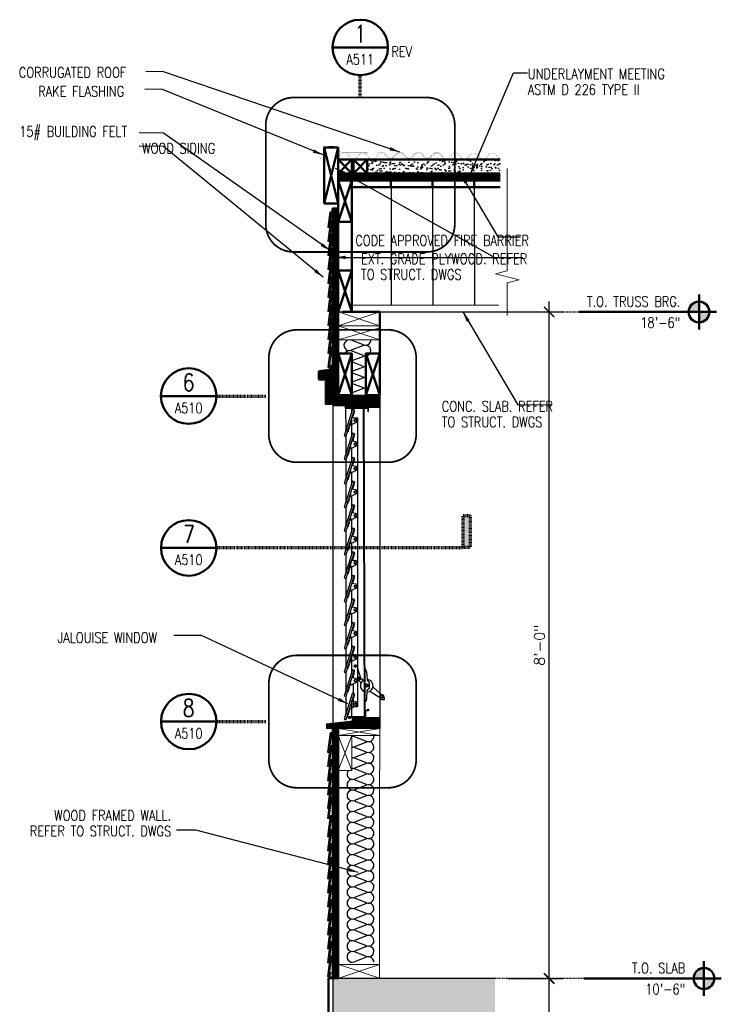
# Model space of a CAD drawing. Header units: inches. Extents: x -3803 to 34213, y -3756 to 4522.
# Tile 38 of 65: x 32073 to 32174, y 3667 to 3808. Entities that reach past the tile are written whole.
import ezdxf
from ezdxf.enums import TextEntityAlignment as Align

# ---------------------------------------------------------------- set-up
doc = ezdxf.new("R2010")
doc.units = ezdxf.units.IN
doc.header["$LTSCALE"] = 0.011
doc.header["$MEASUREMENT"] = 0
doc.header["$PDMODE"] = 1
doc.linetypes.add('HIDDEN2', pattern=[0.1875, 0.125, -0.0625])
doc.linetypes.add('PHANTOM2', pattern=[1.25, 0.625, -0.125, 0.125, -0.125, 0.125, -0.125])
doc.layers.get('0').update_dxf_attribs({"linetype": 'CONTINUOUS'})
doc.layers.get('Defpoints').update_dxf_attribs({"linetype": 'CONTINUOUS'})
for name, color, linetype in [('A-elev-8', 8, 'CONTINUOUS'), ('A-elev-9', 9, 'CONTINUOUS'), ('Flashing', 5, 'CONTINUOUS'), ('Hatch', 254, 'CONTINUOUS'), ('woodfill', 254, 'CONTINUOUS')]:
    doc.layers.add(name, color=color, linetype=linetype)
for name, color, linetype, lineweight in [('A-STAIRS', 3, 'CONTINUOUS', 0), ('A-STRC-GRID', 104, 'PHANTOM2', 25), ('DIM', 4, 'CONTINUOUS', 13), ('G-DIM', 9, 'CONTINUOUS', 18), ('G-HATCH', 8, 'CONTINUOUS', 25), ('G-NOTE', 134, 'CONTINUOUS', 18), ('G-PEN0', 174, 'CONTINUOUS', 13), ('G-PEN2', 8, 'CONTINUOUS', 25), ('G-PEN3', 2, 'CONTINUOUS', 35), ('G-PEN4', 4, 'CONTINUOUS', 50), ('G-PEN5', 3, 'CONTINUOUS', 70), ('G-REF', 144, 'CONTINUOUS', 50), ('Panels', 6, 'CONTINUOUS', 50)]:
    doc.layers.add(name, color=color, linetype=linetype, lineweight=lineweight)
doc.styles.add('ROMANS', font='romans.shx')
doc.styles.add('ROMANS_SML_012', font='ROMANS.shx', dxfattribs={"width": 0.8, "height": 1.125})
doc.dimstyles.new('DIM_016', dxfattribs={"dimscale": 16, "dimtxt": 0.09375, "dimasz": 0.09375, "dimexe": 0.125, "dimexo": 0.09375, "dimgap": 0.03125, "dimtad": 1, "dimdec": 6, "dimrnd": 0.25, "dimzin": 15, "dimdsep": 46, "dimlunit": 4, "dimtxsty": 'ROMANS', "dimblk1": 'ARCHTICK', "dimblk2": 'ARCHTICK', "dimsah": 1, "dimcen": 0.0625, "dimdle": 0.09375, "dimclrd": 256, "dimclre": 256, "dimclrt": 134, "dimadec": 0, "dimazin": 0, "dimtfac": 1, "dimtdec": 6, "dimtix": 1, "dimtmove": 1, "dimatfit": 3, "dimfxl": 1, "dimtvp": 1.2, "dimfrac": 2, "dimtolj": 1, "dimtzin": 15, "dimarcsym": 0})
pattern_1 = [(45, (-32589.72762, -3754.33553), (-0.08838834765, 0.08838834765), [])]

# ---------------------------------------------------------------- blocks, each defined once
blk = doc.blocks.new('DET-REF')
blk.add_line((0.25, 0), (-0.25, 0))
blk.add_circle((0, 0), 0.25)
at = {"style": 'ROMANS', "width": 0.8}
blk.add_attdef('A', text='', height=0.1562, dxfattribs=at).set_placement((-0.0013, 0.0449), align=Align.CENTER)
at = {"color": 134, "style": 'ROMANS', "width": 0.8}
blk.add_attdef('AXXX', text='', height=0.0938, dxfattribs=at).set_placement((0, -0.1538), align=Align.CENTER)
blk = doc.blocks.new('_ArchTick')
at = {"color": 0, "linetype": 'ByBlock', "const_width": 0.15}
blk.add_lwpolyline([(-0.5, -0.5), (0.5, 0.5)], dxfattribs=at)
blk = doc.blocks.new('window on wood')
at = {"layer": 'A-STAIRS', "ltscale": 10, "true_color": 0xc7c8ca}
h = blk.add_hatch(dxfattribs=at)
h.set_pattern_fill('ANSI31', color=9)
h.set_pattern_definition([(45, (-31882.7421, -3754.08529), (-0.08838834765, 0.08838834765), [])])
h.paths.add_polyline_path([(-0.48, 3.65), (-0.41, 4.25), (-0.02, 4.25), (-0.02, 2.25), (-2.02, 2.25), (-2.02, 3.49)])
at = {"layer": 'Hatch', "ltscale": 10, "true_color": 0xc7c8ca}
h = blk.add_hatch(dxfattribs=at)
h.set_pattern_fill('ANSI31', color=9)
h.set_pattern_definition([(45, (-32234.32515, -3754.08626), (-0.08838834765, 0.08838834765), [])])
h.paths.add_polyline_path([(-0.02, 2.25), (-1.02, 2.25), (-1.02, -1.25), (-0.02, -1.25)])
at = {"layer": 'woodfill', "ltscale": 10}
h = blk.add_hatch(dxfattribs=at)
h.set_pattern_fill('ANSI31', color=256)
h.set_pattern_definition(pattern_1)
h.paths.add_polyline_path([(1.93, -1.5), (1.93, -1.75), (6.75, -1.75), (6.75, 0), (-0.02, 0), (-0.02, -1.5)])
h = blk.add_hatch(dxfattribs=at)
h.set_pattern_fill('ANSI31', color=256)
h.set_pattern_definition(pattern_1)
h.paths.add_polyline_path([(-0.91, -47.34), (2.92, -46.93), (2.92, -46.43), (6.75, -46.44), (6.75, -47.98), (-0.28, -48.01), (-0.28, -47.88), (-0.41, -47.88), (-0.41, -48), (-0.91, -48)])
at = {"layer": 'A-elev-8'}
for p, q in [((-0.02, -1.5), (-0.02, -47.24)), ((2.85, -2.01), (1.61, -5.82)), ((1.84, -1.88), (1.84, -1.5)), ((1.84, -1.88), (1.86, -5.1)), ((3.09, -2.09), (1.85, -5.89)), ((2.7, -1.88), (2.7, -2.49)), ((2.85, -2.01), (3.09, -2.09)), ((4.36, -1.87), (4.51, -46.3)), ((4.46, -1.87), (4.6, -46.44)), ((5.03, -2.32), (5.11, -2.32)), ((6.75, -1.75), (6.75, -42.88)), ((2.7, -3.3), (2.7, -5.89)), ((2.94, -3.25), (3.56, -3.25)), ((3.56, -3.25), (3.56, -44.88)), ((2.85, -5.41), (1.61, -9.21)), ((3.09, -5.49), (1.85, -9.29)), ((3.08, -5.53), (1.97, -8.87)), ((2.85, -5.41), (3.09, -5.49)), ((1.61, -5.82), (1.85, -5.89)), ((2.94, -5.94), (2.94, -6.65)), ((2.69, -7.65), (2.69, -9.29)), ((2.85, -8.92), (1.61, -12.73)), ((1.61, -9.21), (1.85, -9.29)), ((3.09, -9), (1.85, -12.8)), ((2.85, -8.92), (3.09, -9)), ((2.7, -11.15), (2.7, -12.8)), ((2.85, -12.32), (1.61, -16.12)), ((1.61, -12.73), (1.85, -12.8)), ((3.09, -12.4), (1.85, -16.2)), ((2.85, -12.32), (3.09, -12.4)), ((2.7, -14.55), (2.7, -16.19)), ((2.85, -15.72), (1.61, -19.52)), ((1.61, -16.12), (1.85, -16.2)), ((3.09, -15.79), (1.85, -19.6)), ((2.85, -15.72), (3.09, -15.79)), ((2.7, -17.95), (2.7, -19.59)), ((2.85, -19.11), (1.61, -22.92)), ((1.61, -19.52), (1.85, -19.6)), ((3.09, -19.19), (1.85, -22.99)), ((2.85, -19.11), (3.09, -19.19)), ((2.85, -22.51), (1.61, -26.31)), ((3.09, -22.59), (1.85, -26.39)), ((2.7, -21.34), (2.7, -22.99)), ((2.85, -22.51), (3.09, -22.59)), ((1.61, -22.92), (1.85, -22.99)), ((2.7, -24.74), (2.7, -26.38)), ((2.85, -25.91), (1.61, -29.71)), ((1.61, -26.31), (1.85, -26.39)), ((3.09, -25.98), (1.85, -29.79)), ((2.85, -25.91), (3.09, -25.98)), ((2.7, -28.14), (2.7, -29.78)), ((2.85, -29.3), (1.61, -33.11)), ((1.61, -29.71), (1.85, -29.79)), ((3.09, -29.38), (1.85, -33.18)), ((2.85, -29.3), (3.09, -29.38)), ((2.7, -31.53), (2.7, -33.18)), ((2.85, -32.7), (1.61, -36.5)), ((1.61, -33.11), (1.85, -33.18)), ((3.09, -32.78), (1.85, -36.58)), ((2.85, -32.7), (3.09, -32.78)), ((2.7, -34.93), (2.7, -36.57)), ((2.85, -36.1), (1.61, -39.9)), ((1.61, -36.5), (1.85, -36.58)), ((3.09, -36.18), (1.85, -39.98)), ((2.85, -36.1), (3.09, -36.18)), ((2.7, -37.38), (2.7, -39.97)), ((2.85, -39.49), (1.61, -43.3)), ((3.09, -39.57), (1.85, -43.37)), ((3.08, -39.62), (1.97, -42.95)), ((2.85, -39.49), (3.09, -39.57)), ((3.1, -38.88), (3.35, -39.17)), ((3.15, -38.84), (3.4, -39.12)), ((1.61, -39.9), (1.85, -39.98)), ((1.61, -39.9), (1.85, -39.98)), ((2.94, -40.03), (2.94, -40.74)), ((2.94, -41.58), (2.94, -42.9)), ((2.85, -42.87), (1.61, -46.67)), ((1.61, -43.3), (1.85, -43.37)), ((3.09, -42.95), (1.85, -46.75)), ((2.85, -42.87), (3.09, -42.95)), ((2.94, -43.4), (2.94, -44.96)), ((6.75, -43.57), (6.75, -46.44)), ((2.7, -44.15), (2.7, -46.3)), ((3.56, -44.88), (3.06, -44.88)), ((1.61, -46.67), (1.85, -46.75)), ((1.99, -46.31), (2.27, -46.31)), ((2.02, -46.23), (2.02, -46.31))]:
    blk.add_line(p, q, dxfattribs=at)
for points in [[(1.84, -1.88), (5.03, -1.87), (5.03, -2.32), (5.11, -2.32)], [(1.93, -1.75), (1.93, -1.76), (2.81, -1.76), (2.81, -1.75)], [(2.92, -1.75), (4.53, -1.75)], [(4.61, -1.75), (4.61, -1.77), (5.04, -1.77), (5.04, -1.75)], [(5.11, -1.75), (5.11, -2.32)], [(2.34, -4.55), (2.4, -4.57), (2.25, -4.95), (2.16, -5.08), (2.19, -5.22), (2.14, -5.25), (2.11, -5.09), (2.34, -4.55)], [(1.89, -5.76), (1.89, -8.35)], [(2.34, -7.95), (2.4, -7.96), (2.25, -8.35), (2.16, -8.48), (2.19, -8.61), (2.14, -8.64), (2.11, -8.49), (2.34, -7.95)], [(1.89, -9.16), (1.89, -11.76)], [(1.89, -12.67), (1.89, -15.26)], [(2.34, -11.46), (2.4, -11.48), (2.25, -11.86), (2.16, -11.99), (2.19, -12.13), (2.14, -12.16), (2.11, -12), (2.34, -11.46)], [(2.34, -14.86), (2.4, -14.87), (2.25, -15.25), (2.16, -15.39), (2.19, -15.52), (2.14, -15.55), (2.11, -15.39), (2.34, -14.86)], [(1.89, -16.07), (1.89, -18.66)], [(2.34, -18.26), (2.4, -18.27), (2.25, -18.65), (2.16, -18.79), (2.19, -18.92), (2.14, -18.95), (2.11, -18.79), (2.34, -18.26)], [(1.89, -19.46), (1.89, -22.05)], [(2.34, -21.65), (2.4, -21.67), (2.25, -22.05), (2.16, -22.18), (2.19, -22.32), (2.14, -22.35), (2.11, -22.19), (2.34, -21.65)], [(1.89, -22.86), (1.89, -25.45)], [(2.34, -25.05), (2.4, -25.06), (2.25, -25.44), (2.16, -25.58), (2.19, -25.71), (2.14, -25.74), (2.11, -25.58), (2.34, -25.05)], [(1.89, -26.26), (1.89, -28.85)], [(1.89, -29.65), (1.89, -32.24)], [(2.34, -28.45), (2.4, -28.46), (2.25, -28.84), (2.16, -28.98), (2.19, -29.11), (2.14, -29.14), (2.11, -28.98), (2.34, -28.45)], [(2.34, -31.84), (2.4, -31.86), (2.25, -32.24), (2.16, -32.37), (2.19, -32.51), (2.14, -32.54), (2.11, -32.38), (2.34, -31.84)], [(1.89, -33.05), (1.89, -35.64)], [(2.34, -35.24), (2.4, -35.25), (2.25, -35.63), (2.16, -35.77), (2.19, -35.9), (2.14, -35.93), (2.11, -35.78), (2.34, -35.24)], [(1.89, -36.45), (1.89, -39.04)], [(2.34, -38.64), (2.4, -38.65), (2.25, -39.03), (2.16, -39.17), (2.19, -39.3), (2.14, -39.33), (2.11, -39.17), (2.34, -38.64)], [(4.59, -39.49), (4.77, -39.5), (4.75, -39.75), (4.85, -39.84), (4.97, -41.07), (5.23, -41.37), (5.23, -42.25), (4.92, -42.55), (4.85, -43.76), (4.78, -43.88), (4.76, -44.12), (4.59, -44.11)], [(1.89, -39.84), (1.89, -42.43)], [(3.58, -40.96), (4.08, -41.41)], [(3.98, -40.7), (4.44, -41.05)], [(2.34, -42.03), (2.4, -42.05), (2.25, -42.43), (2.16, -42.56), (2.19, -42.7), (2.14, -42.73), (2.11, -42.57), (2.34, -42.03)], [(5.31, -42.65), (6.64, -43.43), (6.9, -43.78), (7.07, -43.81), (7.44, -43.81), (7.47, -43.67), (7.35, -43.26), (6.92, -43.04), (5.77, -42)], [(1.89, -43.24), (1.89, -45.81)], [(4.6, -46.3), (4.6, -46.3), (4.6, -45.37), (5.05, -45.37), (5.05, -45.23), (5.13, -45.23), (5.13, -45.46), (4.71, -45.46), (4.71, -46.44)], [(2.34, -45.41), (2.4, -45.42), (2.25, -45.8), (2.16, -45.94), (2.19, -46.07), (2.14, -46.1), (2.11, -45.94), (2.34, -45.41)], [(2.83, -46.93), (2.83, -46.44), (2.5, -46.44), (2.5, -46.59), (2.29, -46.59), (2.29, -46.51), (2.42, -46.51), (2.42, -46.37), (2.27, -46.37), (2.27, -46.3), (4.51, -46.3)], [(4.54, -46.44), (4.54, -46.43), (2.92, -46.43), (2.92, -46.43)], [(2.92, -46.59), (2.92, -46.59), (2.92, -46.93)]]:
    blk.add_lwpolyline(points, dxfattribs=at)
for points in [[(2.31, -4.41), (3.43, -3.86, 0.796581), (3.31, -3.33), (2.75, -3.22), (2.74, -3.17), (2.77, -3.11), (2.87, -3.09), (2.9, -3.07), (3.05, -2.59), (3.06, -2.38), (3.17, -2.28), (3.14, -2.25), (3.02, -2.35), (3, -2.6), (2.85, -3.06), (2.85, -3.07), (2.87, -3.09)], [(2.31, -7.81), (3.43, -7.26, 0.796581), (3.31, -6.73), (2.75, -6.61), (2.74, -6.57), (2.77, -6.5), (2.87, -6.48), (2.9, -6.47), (3.05, -5.99), (3.06, -5.78), (3.17, -5.68), (3.14, -5.64), (3.02, -5.75), (3, -5.99), (2.85, -6.45), (2.85, -6.47), (2.87, -6.48)], [(2.31, -11.32), (3.43, -10.77, 0.796581), (3.31, -10.24), (2.75, -10.13), (2.74, -10.08), (2.77, -10.01), (2.87, -9.99), (2.9, -9.98), (3.05, -9.5), (3.06, -9.29), (3.17, -9.19), (3.14, -9.16), (3.02, -9.26), (3, -9.51), (2.85, -9.96), (2.85, -9.98), (2.87, -10)], [(2.31, -14.72), (3.43, -14.17, 0.796581), (3.31, -13.64), (2.75, -13.52), (2.74, -13.48), (2.77, -13.41), (2.87, -13.39), (2.9, -13.38), (3.05, -12.9), (3.06, -12.69), (3.17, -12.59), (3.14, -12.55), (3.02, -12.66), (3, -12.9), (2.85, -13.36), (2.85, -13.38), (2.87, -13.39)], [(2.31, -18.11), (3.43, -17.57, 0.796581), (3.31, -17.03), (2.75, -16.92), (2.74, -16.88), (2.77, -16.81), (2.87, -16.79), (2.9, -16.78), (3.05, -16.29), (3.06, -16.08), (3.17, -15.98), (3.14, -15.95), (3.02, -16.06), (3, -16.3), (2.85, -16.76), (2.85, -16.78), (2.87, -16.79)], [(2.31, -21.51), (3.43, -20.96, 0.796581), (3.31, -20.43), (2.75, -20.32), (2.74, -20.27), (2.77, -20.2), (2.87, -20.18), (2.9, -20.17), (3.05, -19.69), (3.06, -19.48), (3.17, -19.38), (3.14, -19.35), (3.02, -19.45), (3, -19.7), (2.85, -20.16), (2.85, -20.17), (2.87, -20.19)], [(2.74, -23.67), (2.76, -23.76), (3.33, -23.86, -0.804516), (3.34, -24.42), (2.3, -24.94), (2.74, -23.67)], [(2.31, -24.91), (3.43, -24.36, 0.796581), (3.31, -23.83), (2.75, -23.71), (2.74, -23.67), (2.77, -23.6), (2.87, -23.58), (2.9, -23.57), (3.05, -23.09), (3.06, -22.88), (3.17, -22.78), (3.14, -22.74), (3.02, -22.85), (3, -23.09), (2.85, -23.55), (2.85, -23.57), (2.87, -23.58)], [(2.31, -28.3), (3.43, -27.76, 0.796581), (3.31, -27.22), (2.75, -27.11), (2.74, -27.07), (2.77, -27), (2.87, -26.98), (2.9, -26.97), (3.05, -26.48), (3.06, -26.27), (3.17, -26.17), (3.14, -26.14), (3.02, -26.25), (3, -26.49), (2.85, -26.95), (2.85, -26.97), (2.87, -26.98)], [(2.31, -31.7), (3.43, -31.15, 0.796581), (3.31, -30.62), (2.75, -30.51), (2.74, -30.46), (2.77, -30.4), (2.87, -30.38), (2.9, -30.36), (3.05, -29.88), (3.06, -29.67), (3.17, -29.57), (3.14, -29.54), (3.02, -29.64), (3, -29.89), (2.85, -30.35), (2.85, -30.36), (2.87, -30.38)], [(2.31, -35.1), (3.43, -34.55, 0.796581), (3.31, -34.02), (2.75, -33.9), (2.74, -33.86), (2.77, -33.79), (2.87, -33.77), (2.9, -33.76), (3.05, -33.28), (3.06, -33.07), (3.17, -32.97), (3.14, -32.93), (3.02, -33.04), (3, -33.28), (2.85, -33.74), (2.85, -33.76), (2.87, -33.77)], [(2.31, -38.49), (3.43, -37.95, 0.796581), (3.31, -37.41), (2.75, -37.3), (2.74, -37.26), (2.77, -37.19), (2.87, -37.17), (2.9, -37.16), (3.05, -36.67), (3.06, -36.46), (3.17, -36.37), (3.14, -36.33), (3.02, -36.44), (3, -36.68), (2.85, -37.14), (2.85, -37.16), (2.87, -37.17)], [(3.56, -39.34), (3.99, -40.7, -0.767087), (3.57, -40.97)], [(2.31, -41.89), (3.43, -41.34, 0.796581), (3.31, -40.81), (2.75, -40.7), (2.74, -40.65), (2.77, -40.59), (2.87, -40.57), (2.9, -40.55), (3.05, -40.07), (3.06, -39.86), (3.17, -39.76), (3.14, -39.73), (3.02, -39.83), (3, -40.08), (2.85, -40.54), (2.85, -40.55), (2.87, -40.57)], [(2.31, -45.26), (3.43, -44.72, 0.796581), (3.31, -44.18), (2.75, -44.07), (2.74, -44.03), (2.77, -43.96), (2.87, -43.94), (2.9, -43.93), (3.05, -43.44), (3.06, -43.24), (3.17, -43.14), (3.14, -43.1), (3.02, -43.21), (3, -43.45), (2.85, -43.91), (2.85, -43.93), (2.87, -43.94)]]:
    blk.add_lwpolyline(points, format="xyb", dxfattribs=at)
for centre, radius in [((3.25, -3.64), 0.189), ((3.24, -3.64), 0.147), ((3.25, -7.03), 0.189), ((3.24, -7.04), 0.147), ((3.25, -10.54), 0.189), ((3.24, -10.55), 0.147), ((3.25, -13.94), 0.189), ((3.24, -13.95), 0.147), ((3.25, -17.34), 0.189), ((3.24, -17.35), 0.147), ((3.25, -20.73), 0.189), ((3.24, -20.74), 0.147), ((3.25, -24.13), 0.189), ((3.24, -24.14), 0.147), ((3.25, -27.53), 0.189), ((3.24, -27.54), 0.147), ((3.25, -30.92), 0.189), ((3.24, -30.93), 0.147), ((3.25, -34.32), 0.189), ((3.24, -34.33), 0.147), ((3.25, -37.72), 0.189), ((3.24, -37.73), 0.147), ((3.25, -39.01), 0.189), ((3.25, -41.12), 0.189), ((3.24, -41.12), 0.147), ((3.71, -40.76), 0.107), ((4.86, -41.81), 0.233), ((4.87, -41.82), 0.14), ((7.02, -43.46), 0.251), ((7.02, -43.46), 0.167), ((3.25, -44.49), 0.189), ((3.24, -44.5), 0.147)]:
    blk.add_circle(centre, radius, dxfattribs=at)
for centre, radius, start, end in [((2.42, -4.06), 0.178, 253.4617, 68.2475), ((2.41, -4.05), 0.109, 266.0604, 55.6489), ((2.42, -7.48), 0.178, 253.4617, 68.2475), ((2.41, -7.47), 0.109, 266.0604, 55.6489), ((2.42, -10.97), 0.178, 253.4617, 68.2475), ((2.41, -10.96), 0.109, 266.0604, 55.6489), ((2.42, -14.36), 0.178, 253.4617, 68.2475), ((2.41, -14.35), 0.109, 266.0604, 55.6489), ((2.42, -17.76), 0.178, 253.4617, 68.2475), ((2.41, -17.75), 0.109, 266.0604, 55.6489), ((2.42, -21.16), 0.178, 253.4617, 68.2475), ((2.41, -21.15), 0.109, 266.0604, 55.6489), ((2.42, -24.55), 0.178, 253.4617, 68.2475), ((2.41, -24.54), 0.109, 266.0604, 55.6489), ((2.42, -27.95), 0.178, 253.4617, 68.2475), ((2.41, -27.94), 0.109, 266.0604, 55.6489), ((2.42, -31.35), 0.178, 253.4617, 68.2475), ((2.41, -31.34), 0.109, 266.0604, 55.6489), ((2.42, -34.74), 0.178, 253.4617, 68.2475), ((2.41, -34.73), 0.109, 266.0604, 55.6489), ((2.42, -38.14), 0.178, 253.4617, 68.2475), ((2.41, -38.13), 0.109, 266.0604, 55.6489), ((3.7, -40.76), 0.168, 211.5507, 148.4493), ((4.88, -41.84), 0.911, 114.3028, 245.6972), ((4.88, -41.84), 0.911, 271.8707, 85.1759), ((2.42, -41.56), 0.178, 253.4617, 68.2475), ((2.41, -41.55), 0.109, 266.0604, 55.6489)]:
    blk.add_arc(centre, radius, start, end, dxfattribs=at)
at = {"layer": 'DIM', "ltscale": 10}
for p, q in [((-0.02, -1.25), (-1.02, -1.25)), ((-0.02, -1.5), (1.93, -1.5)), ((1.93, -1.75), (1.93, -1.5)), ((-0.41, -48), (-0.41, -47.88)), ((-0.41, -47.88), (-0.28, -47.88)), ((-0.28, -48.01), (-0.28, -47.88)), ((-0.28, -47.88), (-0.28, -47.88))]:
    blk.add_line(p, q, dxfattribs=at)
at = {"layer": 'DIM', "ltscale": 10, "flags": 128}
for points in [[(1.93, -1.75), (6.75, -1.75), (6.75, 0), (-0.02, 0), (-0.02, -1.5)], [(-0.28, -48), (6.75, -48.01), (6.75, -46.44), (2.92, -46.43), (2.92, -46.93), (-0.91, -47.34)], [(-0.91, -47.34), (-0.91, -48), (-0.41, -48)]]:
    blk.add_lwpolyline(points, dxfattribs=at)
at = {"layer": 'G-PEN4', "ltscale": 10}
for p, q in [((-0.49, 3.65), (-2.02, 3.49)), ((-0.41, 4.25), (-0.49, 3.65)), ((-0.41, 4.25), (-0.02, 4.25)), ((-0.02, 2.25), (-0.02, 4.25)), ((-2.02, 2.25), (-1.27, 2.25)), ((-1.27, 2.25), (-1.27, 2.38)), ((-1.27, 2.38), (-1.14, 2.38)), ((-1.14, 2.38), (-1.14, 2.25)), ((-1.14, 2.25), (-1.02, 2.25))]:
    blk.add_line(p, q, dxfattribs=at)
at = {"layer": 'G-PEN4', "ltscale": 10, "flags": 128}
blk.add_lwpolyline([(-2.02, 2.25), (-2.02, 3.49)], dxfattribs=at)
at = {"layer": 'G-PEN4'}
blk.add_lwpolyline([(-0.02, 2.25), (-1.02, 2.25), (-1.02, -1.25), (-0.02, -1.25)], close=True, dxfattribs=at)
blk = doc.blocks.new('WOOD ROOF  SECTION 1')
at = {"layer": 'A-STAIRS', "ltscale": 10, "true_color": 0xc7c8ca}
h = blk.add_hatch(dxfattribs=at)
h.set_pattern_fill('ANSI31', color=9)
h.set_pattern_definition([(45, (-29644.82093, -3784.33125), (-0.08838834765, 0.08838834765), [])])
h.paths.add_polyline_path([(-23.39, 19.72), (-23.39, 18.97), (0, 18.97), (0, 19.72)])
at = {"layer": 'Hatch', "ltscale": 10, "true_color": 0xc7c8ca}
h = blk.add_hatch(dxfattribs=at)
h.set_pattern_fill('AR-SAND', color=9, scale=0.5)
h.paths.add_polyline_path([(-23.39, 19.97), (-4.22, 19.97), (-4.22, 21.97), (-23.39, 21.97)])
at = {"ltscale": 10}
blk.add_line((0, 19.72), (-23.39, 19.72), dxfattribs=at)
at = {"layer": 'DIM', "ltscale": 10}
for p, q in [((-6, 0), (0, -2)), ((-0.04, 0), (-6, -2)), ((0, -2), (-6, -4)), ((-6, -2.29), (0, -4))]:
    blk.add_line(p, q, dxfattribs=at)
at = {"layer": 'DIM', "ltscale": 10, "flags": 128}
for points in [[(-6, 0), (0, 0), (0, -2), (-6, -2)], [(-6, -2), (0, -2), (0, -4), (-6, -4)]]:
    blk.add_lwpolyline(points, close=True, dxfattribs=at)
at = {"layer": 'Flashing', "const_width": 0.0239}
blk.add_lwpolyline([(-23.39, 19.78), (-0.12, 19.78)], dxfattribs=at)
at = {"layer": 'G-PEN3', "const_width": 0.0239}
for points in [[(-0.03, 19.78), (-0.03, 22.84)], [(-23.39, 19.86), (-0.03, 19.86)], [(-23.39, 19.78), (-0.03, 19.78)]]:
    blk.add_lwpolyline(points, dxfattribs=at)
at = {"layer": 'G-PEN4'}
for p, q in [((0, 23.72), (2, 23.72)), ((2, 23.72), (0, 15.64)), ((0, 23.72), (2, 15.64)), ((0, 19.72), (0, 23.72)), ((2, 23.72), (2, 15.64)), ((0, 21.97), (-23.39, 21.97)), ((-2.22, 21.97), (-4.22, 19.97)), ((-4.22, 21.97), (-2.22, 19.97)), ((0, 21.97), (-2, 19.97)), ((-2, 21.97), (0, 19.97)), ((0, 19.97), (-23.39, 19.97)), ((-19.62, 18), (-19.62, 19.01)), ((-13.62, 18), (-13.62, 19.01)), ((-7.62, 18), (-7.62, 19.01)), ((0, 18.97), (-2, 12.97)), ((-2, 18.97), (0, 12.97)), ((-23.39, 18), (-1.99, 18)), ((-23.39, 18), (-1.99, 18)), ((0, 15.64), (2, 15.64)), ((-2, 12.97), (-2, 0)), ((0, 6), (-2, 0)), ((-2, 6), (0, 0)), ((-1.99, 5.98), (0, 6))]:
    blk.add_line(p, q, dxfattribs=at)
at = {"layer": 'G-PEN4', "const_width": 0.0239}
for points in [[(-3.89, 22.94), (-4.14, 22.81), (-4.2, 22.81, -1.000315), (-4.2, 22.94), (-0.64, 22.94, 0.414214), (-0.14, 23.44), (-0.14, 23.86)], [(-0.14, 23.86), (2.15, 23.93), (2.15, 22.62), (2.59, 22.18, -1), (2.5, 22.09), (2.26, 22.34)]]:
    blk.add_lwpolyline(points, format="xyb", dxfattribs=at)
at = {"layer": 'G-PEN4'}
for points in [[(-4.22, 21.97), (-2.22, 21.97), (-2.22, 19.97), (-4.22, 19.97)], [(-2, 21.97), (0, 21.97), (0, 19.97), (-2, 19.97)], [(-2, 18.97), (0, 18.97), (0, 12.97), (-2, 12.97)]]:
    blk.add_lwpolyline(points, close=True, dxfattribs=at)
blk.add_lwpolyline([(-23.39, 18.97), (0, 18.97), (0, 19.72), (-23.39, 19.72)], dxfattribs=at)
at = {"layer": 'Panels', "const_width": 0.024}
for points in [[(-23.39, 22.07, 0.138169), (-23.1, 22.25), (-22.71, 22.7, -0.453263), (-21.77, 22.7), (-21.72, 22.64)], [(-22.42, 22.89, -0.294578), (-21.77, 22.7), (-21.38, 22.25, 0.453263), (-20.44, 22.25), (-20.04, 22.7, -0.453263), (-19.1, 22.7), (-18.71, 22.25, 0.453263), (-17.77, 22.25), (-17.38, 22.7, -0.453263), (-16.44, 22.7), (-16.04, 22.25, 0.453263), (-15.1, 22.25), (-14.71, 22.7, -0.453263), (-13.77, 22.7), (-13.72, 22.64)], [(-15.16, 22.38), (-14.8, 22.79, -0.453263), (-13.68, 22.79), (-13.28, 22.34, 0.453263), (-12.53, 22.34), (-12.14, 22.79, -0.453263), (-11.01, 22.79), (-10.62, 22.34, 0.453263), (-9.86, 22.34), (-9.47, 22.79, -0.453263), (-8.34, 22.79), (-7.95, 22.34, 0.453263), (-7.2, 22.34), (-6.8, 22.79, -0.453263), (-5.67, 22.79), (-5.62, 22.73)], [(-15.06, 22.3), (-14.71, 22.71, -0.453263), (-13.77, 22.71), (-13.38, 22.26, 0.453263), (-12.44, 22.26), (-12.04, 22.71, -0.453263), (-11.1, 22.71), (-10.71, 22.26, 0.453263), (-9.77, 22.26), (-9.38, 22.71, -0.453263), (-8.44, 22.71), (-8.04, 22.26, 0.453263), (-7.1, 22.26), (-6.71, 22.71, -0.453263), (-5.77, 22.71), (-5.72, 22.65)], [(0, 22.21, -0.026153), (-0.04, 22.26), (-0.43, 22.71, 0.453263), (-1.38, 22.71), (-1.77, 22.26, -0.453263), (-2.71, 22.26), (-3.1, 22.71, 0.453263), (-4.04, 22.71), (-4.44, 22.26, -0.453263), (-5.38, 22.26), (-5.77, 22.71, 0.570186), (-6.83, 22.51)]]:
    blk.add_lwpolyline(points, format="xyb", dxfattribs=at)
blk = doc.blocks.new('scheme 04')
at = {"layer": 'A-STAIRS', "ltscale": 10, "true_color": 0xc7c8ca}
h = blk.add_hatch(dxfattribs=at)
h.set_pattern_fill('ANSI31', color=9)
h.set_pattern_definition([(45, (-30004.55113, -3747.33243), (-0.08838834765, 0.08838834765), [])])
h.paths.add_polyline_path([(-145.56, 24), (-144.79, 24), (-144.79, 50.89), (-145.57, 50.89)])
h = blk.add_hatch(dxfattribs=at)
h.set_pattern_fill('ANSI31', color=9)
h.set_pattern_definition([(45, (-30004.55113, -3825.61096), (-0.08838834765, 0.08838834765), [])])
h.paths.add_polyline_path([(-144.79, -60), (-145.54, -60), (-145.54, -24), (-144.79, -24)])
at = {"layer": 'G-PEN0', "true_color": 0xc7c8ca}
blk.add_hatch(color=9, dxfattribs=at).paths.add_polyline_path([(-122.15, -66), (-122.15, -60), (-145.54, -60), (-145.54, -66)])
at = {"ltscale": 10}
blk.add_line((-144.79, -30.04), (-144.79, -60), dxfattribs=at)
at = {"color": 5, "ltscale": 10}
for p, q in [((-145.54, -59.62), (-145.54, -66)), ((-145.54, -60), (-122.15, -60)), ((-145.54, -60), (-122.15, -60))]:
    blk.add_line(p, q, dxfattribs=at)
at = {"layer": 'A-elev-9'}
blk.add_line((-138.79, 23.93), (-138.79, -24), dxfattribs=at)
at = {"layer": 'DIM', "ltscale": 10}
for p, q in [((-138.78, -22.66), (-138.79, -23.98)), ((-144.79, -25.04), (-138.79, -24.01)), ((-138.79, -25.04), (-144.79, -24.03)), ((-142.79, -30.04), (-144.79, -25.04)), ((-144.79, -30.04), (-142.79, -25.04)), ((-138.8, -30.04), (-138.8, -60)), ((-138.8, -58), (-144.69, -60)), ((-144.69, -58), (-138.8, -60))]:
    blk.add_line(p, q, dxfattribs=at)
at = {"layer": 'DIM', "color": 4, "ltscale": 10}
blk.add_line((-122.15, -60), (-124.98, -60), dxfattribs=at)
at = {"layer": 'DIM', "ltscale": 10, "flags": 128}
blk.add_lwpolyline([(-144.79, -25.04), (-138.79, -25.04), (-138.79, -23.99), (-144.79, -24.03)], close=True, dxfattribs=at)
at = {"layer": 'DIM', "ltscale": 10}
for points in [[(-144.79, -25.04), (-142.79, -25.04), (-142.79, -30.04)], [(-140.79, -25.04), (-138.79, -25.04), (-138.79, -30.04)]]:
    blk.add_lwpolyline(points, dxfattribs=at)
for points in [[(-142.79, -25.04), (-144.79, -25.04), (-144.79, -30.04), (-142.79, -30.04)], [(-144.69, -58), (-138.8, -58), (-138.8, -60), (-144.69, -60)]]:
    blk.add_lwpolyline(points, close=True, dxfattribs=at)
at = {"layer": 'Flashing', "const_width": 0.0239}
for points in [[(-145.62, 50.89), (-145.62, 28)], [(-145.62, -24), (-145.62, -43.03)]]:
    blk.add_lwpolyline(points, dxfattribs=at)
at = {"layer": 'G-PEN2'}
for p, q in [((-137.15, 54), (-137.14, 37.01)), ((-131.15, 54), (-131.14, 37.01)), ((-125.15, 54), (-125.14, 37)), ((-145.67, 48.85), (-145.64, 39.21)), ((-145.63, 48.85), (-145.61, 39.21)), ((-146.07, 44.17), (-146.32, 44.2)), ((-145.67, 38.83), (-145.67, 31.6)), ((-145.63, 38.83), (-145.63, 31.6)), ((-142.9, 37.01), (-121.64, 37)), ((-146.07, 36.09), (-146.32, 36.13)), ((-139.43, 36), (-121.65, 36))]:
    blk.add_line(p, q, dxfattribs=at)
for points in [[(-145.99, 50.39), (-146.28, 48.24), (-146.04, 48.2), (-145.74, 50.36)], [(-145.88, 49.18), (-146.28, 46.22), (-146.04, 46.18), (-145.63, 49.16)], [(-145.88, 47.16), (-146.28, 44.2), (-146.04, 44.17), (-145.63, 47.15)], [(-145.88, 45.15), (-146.28, 42.18), (-146.04, 42.15), (-145.63, 45.13)], [(-145.88, 43.13), (-146.28, 40.16), (-146.04, 40.13), (-145.63, 43.11)], [(-145.88, 41.11), (-146.28, 38.15), (-146.04, 38.11), (-145.63, 41.09)], [(-145.88, 39.09), (-146.28, 36.13), (-146.04, 36.09), (-145.63, 39.07)], [(-145.88, 37.07), (-146.28, 34.11), (-146.04, 34.07), (-145.63, 37.05)], [(-145.88, 35.05), (-146.28, 32.09), (-146.04, 32.06), (-145.63, 35.04)], [(-145.88, 33.04), (-146.28, 30.07), (-146.04, 30.04), (-145.63, 33.02)], [(-145.88, 31.02), (-146.28, 28.05), (-146.04, 28.02), (-145.63, 31)], [(-145.93, -24.62), (-146.32, -27.44), (-146.07, -27.47), (-145.69, -24.65)], [(-145.91, -26.49), (-146.32, -29.46), (-146.07, -29.49), (-145.67, -26.51)], [(-145.91, -28.51), (-146.32, -31.48), (-146.07, -31.51), (-145.67, -28.53)], [(-145.91, -30.53), (-146.32, -33.5), (-146.07, -33.53), (-145.67, -30.55)], [(-145.91, -32.55), (-146.32, -35.51), (-146.07, -35.55), (-145.67, -32.57)], [(-145.91, -33.95), (-146.32, -36.92), (-146.07, -36.95), (-145.67, -33.97)], [(-145.91, -36.59), (-146.32, -39.55), (-146.07, -39.58), (-145.67, -36.6)], [(-145.91, -38.6), (-146.32, -41.57), (-146.07, -41.6), (-145.67, -38.62)], [(-145.91, -40.62), (-146.32, -43.59), (-146.07, -43.62), (-145.67, -40.64)], [(-145.91, -42.64), (-146.32, -45.6), (-146.07, -45.64), (-145.67, -42.66)], [(-145.91, -44.66), (-146.32, -47.62), (-146.07, -47.66), (-145.67, -44.68)], [(-145.91, -46.68), (-146.32, -49.64), (-146.07, -49.68), (-145.67, -46.69)], [(-145.91, -48.7), (-146.32, -51.66), (-146.07, -51.69), (-145.67, -48.71)], [(-145.91, -50.71), (-146.32, -53.68), (-146.07, -53.71), (-145.67, -50.73)], [(-145.91, -52.73), (-146.32, -55.7), (-146.07, -55.73), (-145.67, -52.75)], [(-145.91, -54.75), (-146.32, -57.71), (-146.07, -57.75), (-145.67, -54.77)], [(-145.91, -56.77), (-146.32, -59.73), (-146.07, -59.77), (-145.67, -56.79)]]:
    blk.add_lwpolyline(points, close=True, dxfattribs=at)
blk.add_lwpolyline([(-145.87, -59.23), (-145.54, -59.23), (-145.54, -59.84), (-145.97, -59.84), (-145.87, -59.23)], dxfattribs=at)
at = {"layer": 'G-PEN4'}
for p, q in [((-138.79, 36), (-144.13, 36)), ((-145.54, -24), (-145.54, -60)), ((-146.17, -60), (-146.17, -102.62)), ((-145.54, -60), (-146.17, -60))]:
    blk.add_line(p, q, dxfattribs=at)
at = {"layer": 'G-PEN4', "ltscale": 10}
for p, q in [((-138.79, 36), (-138.79, 28)), ((-142.79, 30), (-144.79, 24)), ((-142.79, 24), (-144.79, 30)), ((-138.79, 30), (-140.79, 24)), ((-138.79, 24), (-140.79, 30))]:
    blk.add_line(p, q, dxfattribs=at)
at = {"layer": 'G-PEN4'}
blk.add_lwpolyline([(-145.56, 24), (-145.57, 50.89), (-144.79, 50.89), (-144.79, 24)], dxfattribs=at)
at = {"layer": 'G-PEN4', "ltscale": 10, "flags": 128}
for points in [[(-142.79, 24), (-142.79, 30), (-144.79, 30), (-144.79, 24)], [(-138.79, 24), (-138.79, 30), (-140.79, 30), (-140.79, 24)]]:
    blk.add_lwpolyline(points, close=True, dxfattribs=at)
at = {"layer": 'G-PEN4'}
blk.add_lwpolyline([(-145.54, -24), (-144.79, -24), (-144.79, -60), (-145.54, -60)], close=True, dxfattribs=at)
at = {"xscale": -1}
blk.add_blockref('WOOD ROOF  SECTION 1', (-144.79, 36), dxfattribs=at)
blk.add_blockref('window on wood', (-145.54, 24))
blk = doc.blocks.new('FLR-REF2')
h = blk.add_hatch(color=256)
h.paths.add_polyline_path([(0, 0.0938, 0.414214), (-0.0938, 0), (0, 0)])
h.paths.add_polyline_path([(0.0938, 0), (0, 0), (0, -0.0938, 0.414214)])
for p, q in [((0, 0.1562), (0, -0.1562)), ((0.1562, 0), (-1.0834, 0)), ((0, 0), (0, 0))]:
    blk.add_line(p, q)
blk.add_circle((0, 0), 0.0938)
at = {"color": 134, "style": 'ROMANS', "width": 0.8}
for p in [(-0.168, 0.0469), (-0.168, -0.143)]:
    blk.add_attdef('XX', text='', height=0.0938, dxfattribs=at).set_placement(p, align=Align.RIGHT)
blk = doc.blocks.new('*D55')
at = {"layer": 'Defpoints', "color": 0, "transparency": 16777216}
for p in [(32141.73, 3670.31), (32149.2, 3670.31), (32141.73, 3544.34)]:
    blk.add_point(p, dxfattribs=at)
at = {"layer": 'G-DIM', "lineweight": -2, "transparency": 16777216}
for p, q in [((32149.2, 3542.84), (32149.2, 3671.81)), ((32143.23, 3670.31), (32151.2, 3670.31)), ((32143.23, 3544.34), (32151.2, 3544.34))]:
    blk.add_line(p, q, dxfattribs=at)
at = {"layer": 'G-DIM', "lineweight": -2, "transparency": 16777216, "xscale": 1.5, "yscale": 1.5, "zscale": 1.5}
for p, rotation in [((32149.2, 3670.31), 90), ((32149.2, 3544.34), 270)]:
    blk.add_blockref('_ArchTick', p, dxfattribs=dict(at, rotation=rotation))
at = {"layer": 'G-DIM', "color": 134, "transparency": 16777216, "insert": (32147.8, 3607.32), "char_height": 1.5, "attachment_point": 5, "rotation": 90, "style": 'ROMANS'}
blk.add_mtext('\\A1;10\'-6"', dxfattribs=at)
blk = doc.blocks.new('*D54')
at = {"layer": 'Defpoints', "color": 0, "transparency": 16777216}
for p in [(32140.42, 3766.34), (32149.2, 3766.34), (32141.73, 3670.31)]:
    blk.add_point(p, dxfattribs=at)
at = {"layer": 'G-DIM', "lineweight": -2, "transparency": 16777216}
for p, q in [((32149.2, 3668.81), (32149.2, 3767.84)), ((32141.92, 3766.34), (32151.2, 3766.34)), ((32143.23, 3670.31), (32151.2, 3670.31))]:
    blk.add_line(p, q, dxfattribs=at)
at = {"layer": 'G-DIM', "lineweight": -2, "transparency": 16777216, "xscale": 1.5, "yscale": 1.5, "zscale": 1.5}
for p, rotation in [((32149.2, 3766.34), 90), ((32149.2, 3670.31), 270)]:
    blk.add_blockref('_ArchTick', p, dxfattribs=dict(at, rotation=rotation))
at = {"layer": 'G-DIM', "color": 134, "transparency": 16777216, "insert": (32147.8, 3718.32), "char_height": 1.5, "attachment_point": 5, "rotation": 90, "style": 'ROMANS'}
blk.add_mtext('\\A1;8\'-0"', dxfattribs=at)
blk = doc.blocks.new('2_12_ins')
for p, q in [((-0.678, 2.532), (-1.822, 2.967)), ((-0.678, 2.467), (-1.822, 2.032)), ((-0.678, 1.532), (-1.822, 1.967)), ((-0.678, 1.532), (-1.822, 1.967)), ((-0.678, 1.467), (-1.822, 1.032)), ((-0.678, 1.467), (-1.822, 1.032)), ((-0.678, 0.533), (-1.822, 0.967)), ((-0.678, 0.467), (-1.822, 0.033))]:
    blk.add_line(p, q)
for centre, start, end in [((-2, 2.5), 69.20394, 290.79606), ((-0.5, 3), 249.20394, 359.99327), ((-2, 1.5), 69.20394, 290.79606), ((-2, 1.5), 69.20394, 290.79606), ((-0.5, 2), 250.40449, 110.79606), ((-2, 0.5), 69.20394, 290.79606), ((-0.5, 1), 249.20394, 109.59551), ((-0.5, 0), 0.00673, 110.79606)]:
    blk.add_arc(centre, 0.5, start, end)

msp = doc.modelspace()

# ---------------------------------------------------------------- hatches: boundary and pattern name
at = {"layer": 'G-PEN5', "linetype": 'HIDDEN2'}
h = msp.add_hatch(color=256, dxfattribs=at)
h.dxf.hatch_style = 1
h.paths.add_polyline_path([(32137.8328372, 3732.4103736), (32136.7773569, 3732.4103736), (32136.7773569, 3736.9958743), (32137.8328372, 3736.9958743)])

# ---------------------------------------------------------------- linework, layer by layer
msp.add_line((32122.8861682, 3698.171546), (32121.1113428, 3697.4974926))
at = {"layer": 'A-STRC-GRID'}
for p, q in [((32122.2011129, 3766.3352919), (32156.70893, 3766.3352919)), ((32122.2011129, 3670.3352919), (32156.70893, 3670.3352919))]:
    msp.add_line(p, q, dxfattribs=at)
at = {"layer": 'G-HATCH'}
for p, q in [((32122.4443145, 3761.5949813), (32120.6694892, 3762.2690347)), ((32122.4443145, 3761.4939549), (32120.6694892, 3760.8199015)), ((32122.4443145, 3760.0450037), (32120.6694892, 3760.7190571)), ((32122.4443145, 3760.0450037), (32120.6694892, 3760.7190571)), ((32122.4443145, 3759.9439773), (32120.7609742, 3759.3046686)), ((32122.4443145, 3759.9439773), (32120.7609742, 3759.3046686)), ((32122.4443145, 3758.4950261), (32120.7609742, 3759.1343348)), ((32122.4443145, 3758.4950261), (32120.7609742, 3759.1343348)), ((32122.4443145, 3758.3939997), (32120.7609742, 3757.754691)), ((32122.4443145, 3758.3939997), (32120.7609742, 3757.754691)), ((32122.4443145, 3756.9450485), (32120.7609742, 3757.5843572)), ((32122.4443145, 3756.9450485), (32120.7609742, 3757.5843572)), ((32122.4443145, 3756.8440221), (32120.7609742, 3756.2047134)), ((32122.4443145, 3756.8440221), (32120.7609742, 3756.2047134)), ((32122.4443145, 3755.2940445), (32120.6694892, 3754.6199911)), ((32122.4443145, 3755.3950709), (32120.7609742, 3756.0343796)), ((32122.8861682, 3704.4726649), (32121.1113428, 3705.1467183)), ((32122.8861682, 3704.3716385), (32121.1113428, 3703.6975851)), ((32122.8861682, 3702.9226872), (32121.1113428, 3703.5967407)), ((32122.8861682, 3702.9226872), (32121.1113428, 3703.5967407)), ((32122.8861682, 3702.8216609), (32121.1113428, 3702.1476074)), ((32122.8861682, 3702.8216609), (32121.1113428, 3702.1476074)), ((32122.8861682, 3701.3727096), (32121.1113428, 3702.046763)), ((32122.8861682, 3701.2716832), (32121.1113428, 3700.5976298)), ((32122.8861682, 3699.82255), (32121.1113428, 3700.4966034)), ((32122.8861682, 3699.7215236), (32121.1113428, 3699.0474702)), ((32122.8861682, 3698.2725724), (32121.1113428, 3698.9466258)), ((32122.8861682, 3698.2725724), (32121.1113428, 3698.9466258)), ((32122.8861682, 3698.171546), (32121.1113428, 3697.4974926)), ((32122.8861682, 3696.7225948), (32121.1113428, 3697.3966482)), ((32122.8861682, 3696.6215684), (32121.1113428, 3695.947515))]:
    msp.add_line(p, q, dxfattribs=at)
for centre, start, end in [((32120.3943091, 3761.5444681), 69.203935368, 290.796064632), ((32122.7194946, 3762.3195479), 249.203935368, 359.993273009), ((32122.7194946, 3760.7693883), 250.404486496, 110.796064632), ((32120.3943091, 3759.9944905), 69.203935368, 153.907964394), ((32120.3943091, 3759.9944905), 69.203935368, 153.907964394), ((32122.7194946, 3759.2195927), 86.832581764, 109.595513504), ((32122.7194946, 3759.2195927), 249.203935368, 273.167418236), ((32122.7194946, 3759.2195927), 249.203935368, 273.167418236), ((32122.7194946, 3757.6694331), 86.832581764, 110.796064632), ((32122.7194946, 3757.6694331), 86.832581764, 110.796064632), ((32122.7194946, 3757.6694331), 250.404486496, 273.167418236), ((32122.7194946, 3756.1196375), 86.832581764, 109.595513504), ((32122.7194946, 3756.1196375), 249.203935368, 273.167418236), ((32122.7194946, 3754.5694779), 86.832581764, 110.796064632), ((32120.8361628, 3704.4221517), 69.203935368, 95.428465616), ((32123.1613483, 3705.1972315), 249.203935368, 359.993273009), ((32123.1613483, 3703.6470719), 250.404486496, 110.796064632), ((32120.8361628, 3704.4221517), 264.571534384, 290.796064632), ((32120.8361628, 3702.8721741), 69.203935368, 95.428465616), ((32120.8361628, 3702.8721741), 69.203935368, 95.428465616), ((32123.1613483, 3702.0972762), 249.203935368, 109.595513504), ((32120.8361628, 3702.8721741), 264.571534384, 290.796064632), ((32120.8361628, 3702.8721741), 264.571534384, 290.796064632), ((32120.8361628, 3701.3221964), 69.203935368, 95.428465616), ((32123.1613483, 3700.5471166), 0.006726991, 110.796064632), ((32120.8361628, 3699.7720368), 137.219785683, 290.796064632), ((32120.8361628, 3701.3221964), 264.571534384, 290.796064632), ((32120.8361628, 3699.7720368), 69.203935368, 95.428465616), ((32123.1613483, 3700.5471166), 249.203935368, 359.993273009), ((32120.8361628, 3698.2220592), 69.203935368, 290.796064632), ((32120.8361628, 3698.2220592), 69.203935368, 290.796064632), ((32123.1613483, 3698.996957), 250.404486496, 110.796064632), ((32120.8361628, 3696.6720816), 69.203935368, 290.796064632), ((32123.1613483, 3697.4471614), 249.203935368, 109.595513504), ((32123.1613483, 3695.8970018), 0.006726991, 110.796064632)]:
    msp.add_arc(centre, 0.7750618, start, end, dxfattribs=at)
at = {"layer": 'G-NOTE'}
msp.add_lwpolyline([(32143.1661154, 3765.8514727), (32143.1662301, 3770.5589232), (32144.8642476, 3770.9822865), (32141.465651, 3771.8296518), (32143.1636685, 3772.2530152), (32143.1637759, 3786.9869037)], dxfattribs=at)
at = {"layer": 'G-PEN5', "linetype": 'HIDDEN2'}
for points in [[(32121.9645798, 3797.2329134), (32121.9645798, 3800.4509773)], [(32101.2407298, 3754.2192596), (32108.3371985, 3754.2192596)], [(32136.7066925, 3732.3447269), (32101.2401339, 3732.3447269)], [(32101.2407298, 3707.3252214), (32108.3371985, 3707.3252214)]]:
    msp.add_lwpolyline(points, dxfattribs=at)
at = {"layer": 'G-PEN5', "linetype": 'HIDDEN2', "ltscale": 100, "const_width": 0.25}
for points in [[(32131.591961, 3797.2329134), (32112.3371985, 3797.2329134, 0.4142135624), (32108.3371985, 3793.2329134), (32108.3371985, 3778.9834273, 0.4142135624), (32112.3371985, 3774.9834273), (32131.591961, 3774.9834273, 0.4142135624), (32135.591961, 3778.9834273), (32135.591961, 3793.2329134, 0.4142135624)], [(32126.0233381, 3763.7563937), (32112.7890434, 3763.7563937, 0.4142135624), (32108.7890434, 3759.7563937), (32108.7890434, 3748.6821255, 0.4142135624), (32112.7890434, 3744.6821255), (32126.0233381, 3744.6821255, 0.4142135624), (32130.0233381, 3748.6821255), (32130.0233381, 3759.7563937, 0.4142135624)], [(32126.0233381, 3716.8623555), (32112.7890434, 3716.8623555, 0.4142135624), (32108.7890434, 3712.8623555), (32108.7890434, 3701.7880873, 0.4142135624), (32112.7890434, 3697.7880873), (32126.0233381, 3697.7880873, 0.4142135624), (32130.0233381, 3701.7880873), (32130.0233381, 3712.8623555, 0.4142135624)]]:
    msp.add_lwpolyline(points, format="xyb", close=True, dxfattribs=at)
at = {"layer": 'G-PEN5', "linetype": 'HIDDEN2'}
msp.add_lwpolyline([(32137.8328372, 3732.4103736), (32136.7773569, 3732.4103736), (32136.7773569, 3736.9958743), (32137.8328372, 3736.9958743)], close=True, dxfattribs=at)

# ---------------------------------------------------------------- block references
msp.add_blockref('scheme 04', (32263.5534416, 3730.3352919))
at = {"layer": 'G-HATCH', "xscale": 1.550123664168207, "yscale": 1.550123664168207, "zscale": 1.550123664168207}
for p in [(32123.9364101, 3691.246978), (32123.9364101, 3686.5968632), (32123.9364101, 3681.9467483), (32123.9364101, 3677.2966335), (32123.9364101, 3672.6465187)]:
    msp.add_blockref('2_12_ins', p, dxfattribs=at)
at = {"layer": 'G-REF'}
ref = msp.add_blockref('DET-REF', (32121.9645798, 3804.4509773), dxfattribs=dict(at, xscale=-16, yscale=16, zscale=16))
ref.add_attrib('A', '1', dxfattribs={"layer": '0', "height": 2.5, "style": 'ROMANS', "width": 0.8}).set_placement((32121.9858259, 3805.1688635), align=Align.CENTER)
ref.add_attrib('AXXX', 'A511', dxfattribs={"layer": '0', "color": 134, "height": 1.5, "style": 'ROMANS', "width": 0.8}).set_placement((32121.9645798, 3801.9899316), align=Align.CENTER)
ref = msp.add_blockref('FLR-REF2', (32170.8012667, 3766.3352919), dxfattribs=dict(at, xscale=16, yscale=16, zscale=16))
ref.add_attrib('XX', 'T.O. TRUSS BRG.', dxfattribs={"layer": '0', "color": 134, "height": 1.5, "style": 'ROMANS', "width": 0.8}).set_placement((32168.1135207, 3767.0852919), align=Align.RIGHT)
ref.add_attrib('XX', '18\'-6"', dxfattribs={"layer": '0', "color": 134, "height": 1.5, "style": 'ROMANS', "width": 0.8}).set_placement((32168.1135207, 3764.0476548), align=Align.RIGHT)
at = {"layer": 'G-REF', "xscale": 16, "yscale": 16, "zscale": 16}
for p, values in [((32097.2378536, 3754.2192596), {'A': '6', 'AXXX': 'A510'}), ((32097.2407298, 3707.3252214), {'A': '8', 'AXXX': 'A510'})]:
    msp.add_blockref('DET-REF', p, dxfattribs=at).add_auto_attribs(values)
at = {"layer": 'G-REF'}
ref = msp.add_blockref('DET-REF', (32097.2407298, 3732.3447269), dxfattribs=dict(at, xscale=-16, yscale=16, zscale=16))
ref.add_attrib('A', '7', dxfattribs={"layer": '0', "height": 2.5, "style": 'ROMANS', "width": 0.8}).set_placement((32097.2619759, 3733.0626131), align=Align.CENTER)
ref.add_attrib('AXXX', 'A510', dxfattribs={"layer": '0', "color": 134, "height": 1.5, "style": 'ROMANS', "width": 0.8}).set_placement((32097.2407298, 3729.8836812), align=Align.CENTER)
ref = msp.add_blockref('FLR-REF2', (32171.5172166, 3670.3084685), dxfattribs=dict(at, xscale=16, yscale=16, zscale=16))
ref.add_attrib('XX', 'T.O. SLAB', dxfattribs={"layer": '0', "color": 134, "height": 1.5, "style": 'ROMANS', "width": 0.8}).set_placement((32168.8294706, 3671.0584685), align=Align.RIGHT)
ref.add_attrib('XX', '10\'-6"', dxfattribs={"layer": '0', "color": 134, "height": 1.5, "style": 'ROMANS', "width": 0.8}).set_placement((32168.8294706, 3668.0208315), align=Align.RIGHT)

# ---------------------------------------------------------------- texts
at = {"layer": 'G-NOTE', "char_height": 1.5, "line_spacing_factor": 0.903611, "style": 'ROMANS_SML_012'}
for s, insert, attachment_point in [('\\A1;REV', (32126.4479531, 3803.8424944), 4), ('\\A1;CORRUGATED ROOF', (32072.7479624, 3800.8577239), 4), ('\\A1;\\pxql;UNDERLAYMENT MEETING\\PASTM D 226 TYPE II', (32146.1217155, 3799.5100175), 4), ('\\A1;15# BUILDING FELT', (32072.7950557, 3792.0867474), 4), ('\\A1;\\pxqr; WOOD SIDING', (32089.6802965, 3789.9165549), 4), ('\\A1;\\pxql;CODE APPROVED FIRE BARRIER', (32146.2927565, 3776.6395657), 6), ('\\A1;\\pxql;EXT. GRADE PLYWOOD. REFER\\PTO STRUCT. DWGS', (32146.0299328, 3772.8665602), 6), ('\\A1;\\pxql;CONC. SLAB. REFER\\PTO STRUCT. DWGS', (32149.7598629, 3751.6184782), 6), ('\\A1;JALOUISE WINDOW', (32078.3299047, 3719.412529), 4), ('\\A1;\\pxqr;\\PWOOD FRAMED WALL. \\PREFER TO STRUCT. DWGS', (32094.7013141, 3693.8036971), 6)]:
    msp.add_mtext(s, dxfattribs=dict(at, insert=insert, attachment_point=attachment_point))
at = {"layer": 'G-NOTE', "insert": (32075.5429021, 3798.1292925), "char_height": 1.5, "width": 18.760101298, "attachment_point": 4, "line_spacing_factor": 0.903611, "style": 'ROMANS_SML_012'}
msp.add_mtext('\\A1;RAKE FLASHING', dxfattribs=at)

# ---------------------------------------------------------------- dimensions: what is measured, and where the dimension line sits
at = {"layer": 'G-DIM'}
for base, p1, p2, picture, middle in [((32149.1955162, 3766.3352919), (32141.7315403, 3670.3084685), (32140.4191927, 3766.3352919), '*D54', (32147.8026591, 3718.3218802)), ((32149.19551619, 3670.30846853), (32141.73154029, 3544.33529185), (32141.73154029, 3670.30846853), '*D55', (32147.80265905, 3607.32188019))]:
    dim = msp.add_linear_dim(base=base, p1=p1, p2=p2, angle=90, dimstyle='DIM_016', dxfattribs=at)
    dim.commit()
    dim.dimension.update_dxf_attribs({"geometry": picture, "text_midpoint": middle})

# ---------------------------------------------------------------- leaders
at = {"layer": 'G-NOTE'}
for points in [[(32127.6835995, 3789.3768174), (32093.5834144, 3800.9463133), (32091.0501436, 3800.9720116)], [(32137.7698772, 3786.0180597), (32144.073459, 3800.7983993), (32146.0741535, 3800.7983993)], [(32116.6128805, 3788.9583722), (32093.4624982, 3798.4095018), (32090.9292273, 3798.4352)], [(32117.6368455, 3775.1779183), (32093.617511, 3792.1148277), (32090.0920611, 3792.140526)], [(32116.6365946, 3771.348565), (32093.617511, 3790.1921715), (32090.0920611, 3790.2178698)], [(32118.3638881, 3787.0495326), (32141.3871911, 3774.185366), (32145.3885802, 3774.185366)], [(32136.4118257, 3786.263138), (32141.7790548, 3777.158458), (32145.0729896, 3777.158458)], [(32118.3681075, 3774.2042197), (32141.3871911, 3774.185366), (32145.3885802, 3774.185366)], [(32136.7555807, 3766.3352919), (32144.6594207, 3752.9668094), (32149.458926, 3753.0178344)], [(32120.1840578, 3709.892982), (32099.0741683, 3719.7064456), (32095.0727792, 3719.7064456)], [(32121.7148683, 3685.5989372), (32098.2442985, 3691.6881997), (32095.4853628, 3691.6881997)]]:
    msp.add_leader(points, dimstyle='DIM_016', dxfattribs=at)

doc.saveas('drawing.dxf')
